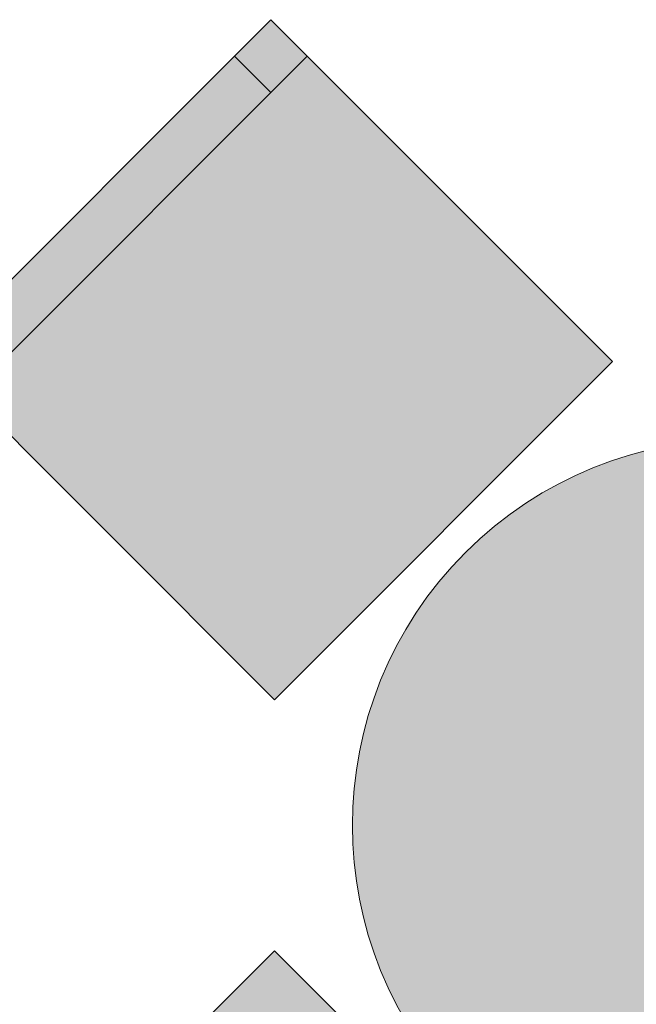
# Model space of a CAD drawing. Header units: millimetres. Extents: x -59761 to 112741, y -57975 to 46221.
# Tile 83 of 132: x -8227 to -7627, y -3656 to -2699. Entities that reach past the tile are written whole.
import ezdxf

# ---------------------------------------------------------------- set-up
doc = ezdxf.new("R2010")
doc.units = ezdxf.units.MM
doc.layers.add('Интерьер - Мебель', color=7, linetype='Continuous')

msp = doc.modelspace()

# ---------------------------------------------------------------- hatches: boundary and pattern name
at = {"layer": 'Интерьер - Мебель', "linetype": 'Continuous', "lineweight": 0}
for points in [[(-7978.95, -3360.27), (-7650.14, -3031.47), (-7982.48, -2699.13), (-8311.29, -3027.93)], [(-7793.33, -3217.08, 1), (-7263, -3747.41, 1)], [(-7650.14, -3933.03), (-7978.95, -3604.22), (-8311.29, -3936.56), (-7982.48, -4265.37)]]:
    msp.add_hatch(color=255, dxfattribs=at).paths.add_polyline_path(points)

# ---------------------------------------------------------------- linework, layer by layer
at = {"layer": 'Интерьер - Мебель', "color": 7, "linetype": 'Continuous', "lineweight": 15}
for p, q in [((-8275.93, -3063.29), (-7947.13, -2734.48)), ((-7982.48, -2769.84), (-8017.84, -2734.48))]:
    msp.add_line(p, q, dxfattribs=at)
at = {"layer": 'Интерьер - Мебель', "color": 7, "linetype": 'Continuous', "lineweight": 15, "flags": 128}
for points in [[(-7978.95, -3360.27), (-7650.14, -3031.47), (-7982.48, -2699.13), (-8311.29, -3027.93)], [(-7650.14, -3933.03), (-7978.95, -3604.22), (-8311.29, -3936.56), (-7982.48, -4265.37)]]:
    msp.add_lwpolyline(points, close=True, dxfattribs=at)
msp.add_lwpolyline([(-7793.33, -3217.08, 1), (-7263, -3747.41, 1)], format="xyb", close=True, dxfattribs=at)

doc.saveas('drawing.dxf')
